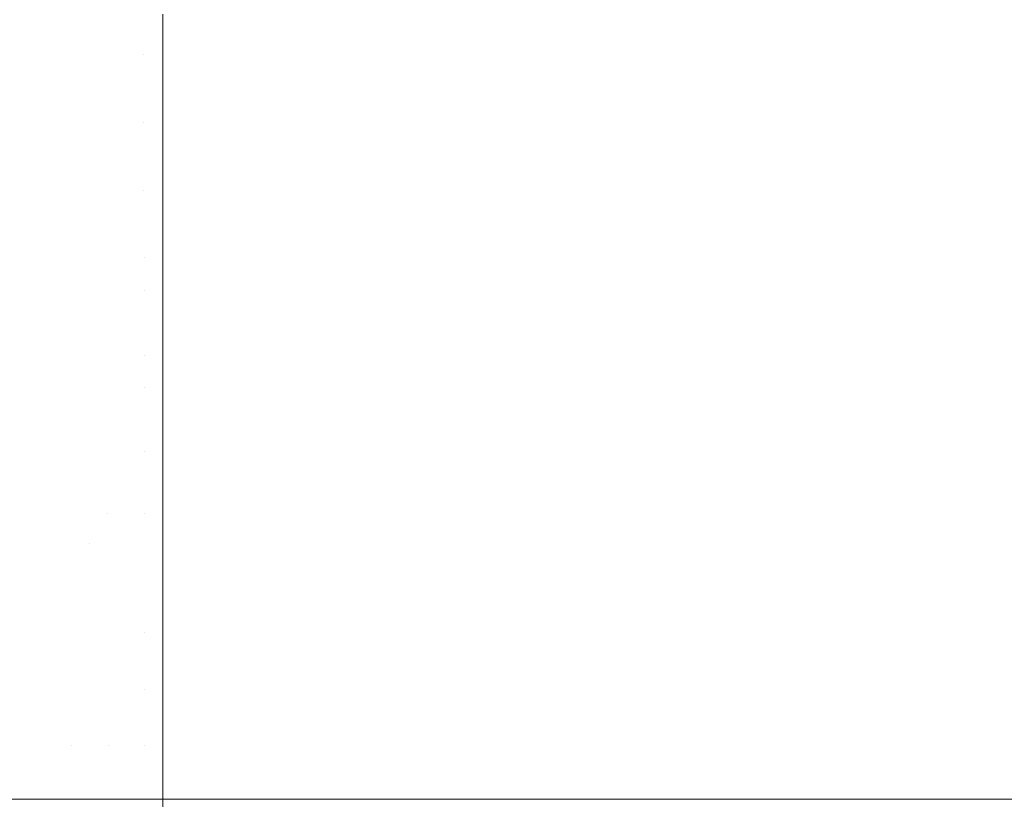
# Model space of a CAD drawing. Header units: centimetres. Extents: x -17.1 to 18.2, y 3.4 to 5.2.
# Tile 179 of 256: x -5.1737 to -5.1159, y 5.1002 to 5.1461. Entities that reach past the tile are written whole.
import ezdxf

# ---------------------------------------------------------------- set-up
doc = ezdxf.new("R2010")
doc.units = ezdxf.units.CM
doc.header["$LTSCALE"] = 2.54
doc.layers.add('Lucido design-1', color=7, linetype='Continuous')

# ---------------------------------------------------------------- blocks, each defined once
blk = doc.blocks.new('Gruppo-4-1')
at = {"color": 7, "linetype": 'Continuous', "lineweight": 9}
for points, invisible_edges in [([(18.147234, 5.146387, -1872.226813), (-17.020308, 5.146387, -1872.226813), (-17.020308, 5.142474, -1872.224883), (18.147234, 5.142474, -1872.224883)], 5), ([(-5.173824, 5.146055, -1872.605128), (-5.172558, 5.146055, -1872.604923), (-5.172492, 5.144032, -1872.605933), (-5.173746, 5.144032, -1872.606136)], 15), ([(-5.171256, 5.144032, -1872.605765), (-5.172492, 5.144032, -1872.605933), (-5.172558, 5.146055, -1872.604923), (-5.17131, 5.146055, -1872.604754)], 15), ([(-5.17131, 5.146055, -1872.604754), (-5.17008, 5.146055, -1872.604618), (-5.170037, 5.144032, -1872.605631), (-5.171256, 5.144032, -1872.605765)], 15), ([(-5.168835, 5.144032, -1872.605528), (-5.170037, 5.144032, -1872.605631), (-5.17008, 5.146055, -1872.604618), (-5.168867, 5.146055, -1872.604515)], 15), ([(-5.168867, 5.146055, -1872.604515), (-5.167672, 5.146055, -1872.604443), (-5.167651, 5.144032, -1872.605457), (-5.168835, 5.144032, -1872.605528)], 15), ([(-5.166485, 5.144032, -1872.605415), (-5.167651, 5.144032, -1872.605457), (-5.167672, 5.146055, -1872.604443), (-5.166496, 5.146055, -1872.604401)], 15), ([(-5.166496, 5.146055, -1872.604401), (-5.165337, 5.146387, -1872.604215), (-5.165337, 5.144022, -1872.605381), (-5.166485, 5.144032, -1872.605415)], 13), ([(-5.165337, 5.144022, -1872.605381), (-5.165337, 5.146387, -1872.604215), (6.292262, 5.146387, -1872.604215), (6.292262, 5.146052, -1872.60438)], 10), ([(6.292262, 5.146052, -1872.60438), (-5.165337, 5.142474, -1872.606145), (-5.165337, 5.144022, -1872.605381)], 9), ([(6.292262, 5.146052, -1872.60438), (6.292262, 5.142474, -1872.606145), (-5.165337, 5.142474, -1872.606145)], 10), ([(-5.173673, 5.142016, -1872.607085), (-5.174933, 5.142016, -1872.607323), (-5.175017, 5.144032, -1872.606376), (-5.173746, 5.144032, -1872.606136)], 15), ([(-5.173746, 5.144032, -1872.606136), (-5.172492, 5.144032, -1872.605933), (-5.17243, 5.142016, -1872.606884), (-5.173673, 5.142016, -1872.607085)], 15), ([(-5.171204, 5.142016, -1872.606717), (-5.17243, 5.142016, -1872.606884), (-5.172492, 5.144032, -1872.605933), (-5.171256, 5.144032, -1872.605765)], 15), ([(-5.171256, 5.144032, -1872.605765), (-5.170037, 5.144032, -1872.605631), (-5.169996, 5.142016, -1872.606584), (-5.171204, 5.142016, -1872.606717)], 15), ([(-5.168805, 5.142016, -1872.606483), (-5.169996, 5.142016, -1872.606584), (-5.170037, 5.144032, -1872.605631), (-5.168835, 5.144032, -1872.605528)], 15), ([(-5.168835, 5.144032, -1872.605528), (-5.167651, 5.144032, -1872.605457), (-5.167631, 5.142016, -1872.606412), (-5.168805, 5.142016, -1872.606483)], 15), ([(-5.166475, 5.142016, -1872.606371), (-5.167631, 5.142016, -1872.606412), (-5.167651, 5.144032, -1872.605457), (-5.166485, 5.144032, -1872.605415)], 15), ([(-5.166485, 5.144032, -1872.605415), (-5.165337, 5.144022, -1872.605381), (-5.165337, 5.142474, -1872.606145)], 9), ([(-5.165337, 5.142474, -1872.606145), (-5.166475, 5.142016, -1872.606371), (-5.166485, 5.144032, -1872.605415)], 11), ([(-17.020308, 5.142474, -1872.224883), (-17.020308, 5.13848, -1872.223126), (18.147234, 5.13848, -1872.223126), (18.147234, 5.139998, -1872.223794)], 10), ([(18.147234, 5.139998, -1872.223794), (18.147234, 5.142474, -1872.224883), (-17.020308, 5.142474, -1872.224883)], 10), ([(-5.166475, 5.142016, -1872.606371), (-5.165337, 5.142474, -1872.606145), (-5.165337, 5.139998, -1872.607234), (-5.166466, 5.140007, -1872.607268)], 13), ([(-5.165337, 5.139998, -1872.607234), (-5.165337, 5.142474, -1872.606145), (6.292262, 5.142474, -1872.606145), (6.292262, 5.142012, -1872.606348)], 10), ([(-5.173605, 5.140007, -1872.607977), (-5.174854, 5.140007, -1872.608213), (-5.174933, 5.142016, -1872.607323), (-5.173673, 5.142016, -1872.607085)], 15), ([(-5.173673, 5.142016, -1872.607085), (-5.17243, 5.142016, -1872.606884), (-5.172372, 5.140007, -1872.607777), (-5.173605, 5.140007, -1872.607977)], 15), ([(-5.171156, 5.140007, -1872.607612), (-5.172372, 5.140007, -1872.607777), (-5.17243, 5.142016, -1872.606884), (-5.171204, 5.142016, -1872.606717)], 15), ([(-5.171204, 5.142016, -1872.606717), (-5.169996, 5.142016, -1872.606584), (-5.169958, 5.140007, -1872.60748), (-5.171156, 5.140007, -1872.607612)], 15), ([(-5.168776, 5.140007, -1872.607379), (-5.169958, 5.140007, -1872.60748), (-5.169996, 5.142016, -1872.606584), (-5.168805, 5.142016, -1872.606483)], 15), ([(-5.168805, 5.142016, -1872.606483), (-5.167631, 5.142016, -1872.606412), (-5.167612, 5.140007, -1872.607309), (-5.168776, 5.140007, -1872.607379)], 15), ([(-5.166466, 5.140007, -1872.607268), (-5.167612, 5.140007, -1872.607309), (-5.167631, 5.142016, -1872.606412), (-5.166475, 5.142016, -1872.606371)], 15), ([(6.292262, 5.142012, -1872.606348), (-5.165337, 5.13848, -1872.607902), (-5.165337, 5.139998, -1872.607234)], 9), ([(6.292262, 5.142012, -1872.606348), (6.292262, 5.13848, -1872.607902), (-5.165337, 5.13848, -1872.607902)], 10), ([(-5.17478, 5.138008, -1872.609047), (-5.174854, 5.140007, -1872.608213), (-5.173605, 5.140007, -1872.607977), (-5.17354, 5.138008, -1872.608813)], 15), ([(-5.17354, 5.138008, -1872.608813), (-5.173605, 5.140007, -1872.607977), (-5.172372, 5.140007, -1872.607777), (-5.172317, 5.138008, -1872.608614)], 15), ([(-5.172317, 5.138008, -1872.608614), (-5.172372, 5.140007, -1872.607777), (-5.171156, 5.140007, -1872.607612), (-5.171111, 5.138008, -1872.60845)], 15), ([(-5.171111, 5.138008, -1872.60845), (-5.171156, 5.140007, -1872.607612), (-5.169958, 5.140007, -1872.60748), (-5.169922, 5.138008, -1872.608319)], 15), ([(-5.169922, 5.138008, -1872.608319), (-5.169958, 5.140007, -1872.60748), (-5.168776, 5.140007, -1872.607379), (-5.168749, 5.138008, -1872.60822)], 15), ([(-5.168749, 5.138008, -1872.60822), (-5.168776, 5.140007, -1872.607379), (-5.167612, 5.140007, -1872.607309), (-5.167595, 5.138008, -1872.60815)], 15), ([(-5.167595, 5.138008, -1872.60815), (-5.167612, 5.140007, -1872.607309), (-5.166466, 5.140007, -1872.607268), (-5.166457, 5.138008, -1872.608109)], 15), ([(-5.166466, 5.140007, -1872.607268), (-5.165337, 5.139998, -1872.607234), (-5.165337, 5.13848, -1872.607902)], 9), ([(-5.165337, 5.13848, -1872.607902), (-5.166457, 5.138008, -1872.608109), (-5.166466, 5.140007, -1872.607268)], 11), ([(-17.020308, 5.13848, -1872.223126), (-17.020308, 5.134414, -1872.221545), (18.147234, 5.134414, -1872.221545), (18.147234, 5.138005, -1872.222941)], 10), ([(18.147234, 5.138005, -1872.222941), (18.147234, 5.13848, -1872.223126), (-17.020308, 5.13848, -1872.223126)], 10), ([(-5.165337, 5.13848, -1872.607902), (-5.165337, 5.136013, -1872.608862), (-5.166449, 5.136021, -1872.608896), (-5.166457, 5.138008, -1872.608109)], 14), ([(-5.165337, 5.136013, -1872.608862), (-5.165337, 5.13848, -1872.607902), (6.292262, 5.13848, -1872.607902), (6.292262, 5.138005, -1872.608087)], 10), ([(-5.17354, 5.138008, -1872.608813), (-5.17348, 5.136021, -1872.609594), (-5.174711, 5.136021, -1872.609826), (-5.17478, 5.138008, -1872.609047)], 15), ([(-5.172317, 5.138008, -1872.608614), (-5.172266, 5.136021, -1872.609397), (-5.17348, 5.136021, -1872.609594), (-5.17354, 5.138008, -1872.608813)], 15), ([(-5.171111, 5.138008, -1872.60845), (-5.171069, 5.136021, -1872.609235), (-5.172266, 5.136021, -1872.609397), (-5.172317, 5.138008, -1872.608614)], 15), ([(-5.169922, 5.138008, -1872.608319), (-5.169888, 5.136021, -1872.609104), (-5.171069, 5.136021, -1872.609235), (-5.171111, 5.138008, -1872.60845)], 15), ([(-5.168749, 5.138008, -1872.60822), (-5.168724, 5.136021, -1872.609006), (-5.169888, 5.136021, -1872.609104), (-5.169922, 5.138008, -1872.608319)], 15), ([(-5.167595, 5.138008, -1872.60815), (-5.167578, 5.136021, -1872.608936), (-5.168724, 5.136021, -1872.609006), (-5.168749, 5.138008, -1872.60822)], 15), ([(-5.166457, 5.138008, -1872.608109), (-5.166449, 5.136021, -1872.608896), (-5.167578, 5.136021, -1872.608936), (-5.167595, 5.138008, -1872.60815)], 15), ([(6.292262, 5.138005, -1872.608087), (-5.165337, 5.134414, -1872.609483), (-5.165337, 5.136013, -1872.608862)], 9), ([(6.292262, 5.138005, -1872.608087), (6.292262, 5.134414, -1872.609483), (-5.165337, 5.134414, -1872.609483)], 10), ([(-5.174647, 5.134046, -1872.610553), (-5.174711, 5.136021, -1872.609826), (-5.17348, 5.136021, -1872.609594), (-5.173424, 5.134046, -1872.610323)], 15), ([(-5.173424, 5.134046, -1872.610323), (-5.17348, 5.136021, -1872.609594), (-5.172266, 5.136021, -1872.609397), (-5.172219, 5.134046, -1872.610127)], 15), ([(-5.172219, 5.134046, -1872.610127), (-5.172266, 5.136021, -1872.609397), (-5.171069, 5.136021, -1872.609235), (-5.171029, 5.134046, -1872.609966)], 15), ([(-5.171029, 5.134046, -1872.609966), (-5.171069, 5.136021, -1872.609235), (-5.169888, 5.136021, -1872.609104), (-5.169857, 5.134046, -1872.609836)], 15), ([(-5.169857, 5.134046, -1872.609836), (-5.169888, 5.136021, -1872.609104), (-5.168724, 5.136021, -1872.609006), (-5.168701, 5.134046, -1872.609738)], 15), ([(-5.168701, 5.134046, -1872.609738), (-5.168724, 5.136021, -1872.609006), (-5.167578, 5.136021, -1872.608936), (-5.167563, 5.134046, -1872.60967)], 15), ([(-5.167563, 5.134046, -1872.60967), (-5.167578, 5.136021, -1872.608936), (-5.166449, 5.136021, -1872.608896), (-5.166441, 5.134046, -1872.609629)], 15), ([(-5.166449, 5.136021, -1872.608896), (-5.165337, 5.136013, -1872.608862), (-5.165337, 5.134414, -1872.609483)], 9), ([(-5.165337, 5.134414, -1872.609483), (-5.166441, 5.134046, -1872.609629), (-5.166449, 5.136021, -1872.608896)], 11), ([(18.147234, 5.134414, -1872.221545), (-17.020308, 5.134414, -1872.221545), (-17.020308, 5.130283, -1872.220142), (18.147234, 5.130283, -1872.220142)], 5), ([(-5.165337, 5.134414, -1872.609483), (-5.165337, 5.132078, -1872.610276), (-5.166434, 5.132086, -1872.610311), (-5.166441, 5.134046, -1872.609629)], 14), ([(-5.165337, 5.132078, -1872.610276), (-5.165337, 5.134414, -1872.609483), (6.292262, 5.134414, -1872.609483), (6.292262, 5.134044, -1872.609609)], 10), ([(-5.173424, 5.134046, -1872.610323), (-5.173372, 5.132086, -1872.611), (-5.174587, 5.132086, -1872.611229), (-5.174647, 5.134046, -1872.610553)], 15), ([(-5.172219, 5.134046, -1872.610127), (-5.172174, 5.132086, -1872.610806), (-5.173372, 5.132086, -1872.611), (-5.173424, 5.134046, -1872.610323)], 15), ([(-5.171029, 5.134046, -1872.609966), (-5.170993, 5.132086, -1872.610645), (-5.172174, 5.132086, -1872.610806), (-5.172219, 5.134046, -1872.610127)], 15), ([(-5.169857, 5.134046, -1872.609836), (-5.169828, 5.132086, -1872.610517), (-5.170993, 5.132086, -1872.610645), (-5.171029, 5.134046, -1872.609966)], 15), ([(-5.168701, 5.134046, -1872.609738), (-5.16868, 5.132086, -1872.610419), (-5.169828, 5.132086, -1872.610517), (-5.169857, 5.134046, -1872.609836)], 15), ([(-5.167563, 5.134046, -1872.60967), (-5.167548, 5.132086, -1872.610351), (-5.16868, 5.132086, -1872.610419), (-5.168701, 5.134046, -1872.609738)], 15), ([(-5.166441, 5.134046, -1872.609629), (-5.166434, 5.132086, -1872.610311), (-5.167548, 5.132086, -1872.610351), (-5.167563, 5.134046, -1872.60967)], 15), ([(6.292262, 5.134044, -1872.609609), (-5.165337, 5.130283, -1872.610886), (-5.165337, 5.132078, -1872.610276)], 9), ([(6.292262, 5.134044, -1872.609609), (6.292262, 5.130283, -1872.610886), (-5.165337, 5.130283, -1872.610886)], 10), ([(-5.174531, 5.130141, -1872.611856), (-5.174587, 5.132086, -1872.611229), (-5.173372, 5.132086, -1872.611), (-5.173324, 5.130141, -1872.611628)], 15), ([(-5.173324, 5.130141, -1872.611628), (-5.173372, 5.132086, -1872.611), (-5.172174, 5.132086, -1872.610806), (-5.172133, 5.130141, -1872.611435)], 15), ([(-5.172133, 5.130141, -1872.611435), (-5.172174, 5.132086, -1872.610806), (-5.170993, 5.132086, -1872.610645), (-5.170959, 5.130141, -1872.611275)], 15), ([(-5.170959, 5.130141, -1872.611275), (-5.170993, 5.132086, -1872.610645), (-5.169828, 5.132086, -1872.610517), (-5.169801, 5.130141, -1872.611148)], 15), ([(-5.169801, 5.130141, -1872.611148), (-5.169828, 5.132086, -1872.610517), (-5.16868, 5.132086, -1872.610419), (-5.168659, 5.130141, -1872.611051)], 15), ([(-5.168659, 5.130141, -1872.611051), (-5.16868, 5.132086, -1872.610419), (-5.167548, 5.132086, -1872.610351), (-5.167535, 5.130141, -1872.610983)], 15), ([(-5.167535, 5.130141, -1872.610983), (-5.167548, 5.132086, -1872.610351), (-5.166434, 5.132086, -1872.610311), (-5.166427, 5.130141, -1872.610943)], 15), ([(-5.166434, 5.132086, -1872.610311), (-5.165337, 5.132078, -1872.610276), (-5.165337, 5.130283, -1872.610886)], 9), ([(-5.165337, 5.130283, -1872.610886), (-5.166427, 5.130141, -1872.610943), (-5.166434, 5.132086, -1872.610311)], 11), ([(-17.020308, 5.130283, -1872.220142), (-17.020308, 5.126094, -1872.218921), (18.147234, 5.126094, -1872.218921), (18.147234, 5.128205, -1872.219537)], 10), ([(18.147234, 5.128205, -1872.219537), (18.147234, 5.130283, -1872.220142), (-17.020308, 5.130283, -1872.220142)], 10), ([(-5.173324, 5.130141, -1872.611628), (-5.173279, 5.128212, -1872.612208), (-5.17448, 5.128212, -1872.612434), (-5.174531, 5.130141, -1872.611856)], 15), ([(-5.172133, 5.130141, -1872.611435), (-5.172095, 5.128212, -1872.612016), (-5.173279, 5.128212, -1872.612208), (-5.173324, 5.130141, -1872.611628)], 15), ([(-5.170959, 5.130141, -1872.611275), (-5.170927, 5.128212, -1872.611857), (-5.172095, 5.128212, -1872.612016), (-5.172133, 5.130141, -1872.611435)], 15), ([(-5.169801, 5.130141, -1872.611148), (-5.169776, 5.128212, -1872.61173), (-5.170927, 5.128212, -1872.611857), (-5.170959, 5.130141, -1872.611275)], 15), ([(-5.168659, 5.130141, -1872.611051), (-5.168641, 5.128212, -1872.611634), (-5.169776, 5.128212, -1872.61173), (-5.169801, 5.130141, -1872.611148)], 15), ([(-5.167535, 5.130141, -1872.610983), (-5.167523, 5.128212, -1872.611566), (-5.168641, 5.128212, -1872.611634), (-5.168659, 5.130141, -1872.611051)], 15), ([(-5.166427, 5.130141, -1872.610943), (-5.166421, 5.128212, -1872.611527), (-5.167523, 5.128212, -1872.611566), (-5.167535, 5.130141, -1872.610983)], 15), ([(-5.166427, 5.130141, -1872.610943), (-5.165337, 5.130283, -1872.610886), (-5.165337, 5.128205, -1872.611491)], 9), ([(-5.165337, 5.128205, -1872.611491), (-5.166421, 5.128212, -1872.611527), (-5.166427, 5.130141, -1872.610943)], 11), ([(-5.165337, 5.128205, -1872.611491), (-5.165337, 5.130283, -1872.610886), (6.292262, 5.130283, -1872.610886), (6.292262, 5.13014, -1872.610927)], 10), ([(-5.165337, 5.126094, -1872.612107), (6.292262, 5.13014, -1872.610927), (6.292262, 5.128205, -1872.611491)], 9), ([(6.292262, 5.13014, -1872.610927), (-5.165337, 5.126094, -1872.612107), (-5.165337, 5.128205, -1872.611491)], 9), ([(-5.174433, 5.126301, -1872.612966), (-5.17448, 5.128212, -1872.612434), (-5.173279, 5.128212, -1872.612208), (-5.173238, 5.126301, -1872.612741)], 15), ([(-5.173238, 5.126301, -1872.612741), (-5.173279, 5.128212, -1872.612208), (-5.172095, 5.128212, -1872.612016), (-5.17206, 5.126301, -1872.61255)], 15), ([(-5.17206, 5.126301, -1872.61255), (-5.172095, 5.128212, -1872.612016), (-5.170927, 5.128212, -1872.611857), (-5.170898, 5.126301, -1872.612392)], 15), ([(-5.170898, 5.126301, -1872.612392), (-5.170927, 5.128212, -1872.611857), (-5.169776, 5.128212, -1872.61173), (-5.169753, 5.126301, -1872.612266)], 15), ([(-5.169753, 5.126301, -1872.612266), (-5.169776, 5.128212, -1872.61173), (-5.168641, 5.128212, -1872.611634), (-5.168624, 5.126301, -1872.61217)], 15), ([(-5.168624, 5.126301, -1872.61217), (-5.168641, 5.128212, -1872.611634), (-5.167523, 5.128212, -1872.611566), (-5.167511, 5.126301, -1872.612103)], 15), ([(-5.167511, 5.126301, -1872.612103), (-5.167523, 5.128212, -1872.611566), (-5.166421, 5.128212, -1872.611527), (-5.166416, 5.126301, -1872.612064)], 15), ([(-5.166416, 5.126301, -1872.612064), (-5.166421, 5.128212, -1872.611527), (-5.165337, 5.128205, -1872.611491)], 11), ([(-5.165337, 5.128205, -1872.611491), (-5.165337, 5.126094, -1872.612107), (-5.166416, 5.126301, -1872.612064)], 10), ([(6.292262, 5.128205, -1872.611491), (6.292262, 5.126094, -1872.612107), (-5.165337, 5.126094, -1872.612107)], 10), ([(-5.173238, 5.126301, -1872.612741), (-5.173201, 5.124408, -1872.613229), (-5.174389, 5.124408, -1872.613454), (-5.174433, 5.126301, -1872.612966)], 15), ([(-5.17206, 5.126301, -1872.61255), (-5.172028, 5.124408, -1872.613039), (-5.173201, 5.124408, -1872.613229), (-5.173238, 5.126301, -1872.612741)], 15), ([(-5.170898, 5.126301, -1872.612392), (-5.170872, 5.124408, -1872.612882), (-5.172028, 5.124408, -1872.613039), (-5.17206, 5.126301, -1872.61255)], 15), ([(-5.169753, 5.126301, -1872.612266), (-5.169732, 5.124408, -1872.612757), (-5.170872, 5.124408, -1872.612882), (-5.170898, 5.126301, -1872.612392)], 15), ([(-5.168624, 5.126301, -1872.61217), (-5.168608, 5.124408, -1872.612661), (-5.169732, 5.124408, -1872.612757), (-5.169753, 5.126301, -1872.612266)], 15), ([(-5.167511, 5.126301, -1872.612103), (-5.167501, 5.124408, -1872.612594), (-5.168608, 5.124408, -1872.612661), (-5.168624, 5.126301, -1872.61217)], 15), ([(-5.166416, 5.126301, -1872.612064), (-5.166411, 5.124408, -1872.612555), (-5.167501, 5.124408, -1872.612594), (-5.167511, 5.126301, -1872.612103)], 15), ([(-5.166411, 5.124408, -1872.612555), (-5.166416, 5.126301, -1872.612064), (-5.165337, 5.126094, -1872.612107)], 11), ([(18.147234, 5.126094, -1872.218921), (-17.020308, 5.126094, -1872.218921), (-17.020308, 5.121856, -1872.217884), (18.147234, 5.121856, -1872.217884)], 5), ([(-5.165337, 5.126094, -1872.612107), (-5.165337, 5.124403, -1872.61252), (-5.166411, 5.124408, -1872.612555)], 10), ([(-5.165337, 5.124403, -1872.61252), (-5.165337, 5.126094, -1872.612107), (6.292262, 5.126094, -1872.612107), (6.292262, 5.124403, -1872.61252)], 10), ([(-5.17435, 5.122535, -1872.613898), (-5.174389, 5.124408, -1872.613454), (-5.173201, 5.124408, -1872.613229), (-5.173167, 5.122535, -1872.613674)], 15), ([(-5.173167, 5.122535, -1872.613674), (-5.173201, 5.124408, -1872.613229), (-5.172028, 5.124408, -1872.613039), (-5.171999, 5.122535, -1872.613485)], 15), ([(-5.171999, 5.122535, -1872.613485), (-5.172028, 5.124408, -1872.613039), (-5.170872, 5.124408, -1872.612882), (-5.170848, 5.122535, -1872.613329)], 15), ([(-5.170848, 5.122535, -1872.613329), (-5.170872, 5.124408, -1872.612882), (-5.169732, 5.124408, -1872.612757), (-5.169713, 5.122535, -1872.613204)], 15), ([(-5.169713, 5.122535, -1872.613204), (-5.169732, 5.124408, -1872.612757), (-5.168608, 5.124408, -1872.612661), (-5.168594, 5.122535, -1872.613109)], 15), ([(-5.168594, 5.122535, -1872.613109), (-5.168608, 5.124408, -1872.612661), (-5.167501, 5.124408, -1872.612594), (-5.167492, 5.122535, -1872.613042)], 15), ([(-5.167492, 5.122535, -1872.613042), (-5.167501, 5.124408, -1872.612594), (-5.166411, 5.124408, -1872.612555), (-5.166406, 5.122535, -1872.613003)], 15), ([(-5.166406, 5.122535, -1872.613003), (-5.166411, 5.124408, -1872.612555), (-5.165337, 5.124403, -1872.61252), (-5.165337, 5.121856, -1872.613144)], 11), ([(6.292262, 5.124403, -1872.61252), (6.292262, 5.121856, -1872.613144), (-5.165337, 5.121856, -1872.613144), (-5.165337, 5.124403, -1872.61252)], 10), ([(-5.173167, 5.122535, -1872.613674), (-5.173136, 5.120683, -1872.614078), (-5.174314, 5.120683, -1872.6143), (-5.17435, 5.122535, -1872.613898)], 15), ([(-5.171999, 5.122535, -1872.613485), (-5.171973, 5.120683, -1872.613889), (-5.173136, 5.120683, -1872.614078), (-5.173167, 5.122535, -1872.613674)], 15), ([(-5.170848, 5.122535, -1872.613329), (-5.170826, 5.120683, -1872.613733), (-5.171973, 5.120683, -1872.613889), (-5.171999, 5.122535, -1872.613485)], 15), ([(-5.169713, 5.122535, -1872.613204), (-5.169695, 5.120683, -1872.613609), (-5.170826, 5.120683, -1872.613733), (-5.170848, 5.122535, -1872.613329)], 15), ([(-5.168594, 5.122535, -1872.613109), (-5.168581, 5.120683, -1872.613514), (-5.169695, 5.120683, -1872.613609), (-5.169713, 5.122535, -1872.613204)], 15), ([(-5.167492, 5.122535, -1872.613042), (-5.167483, 5.120683, -1872.613448), (-5.168581, 5.120683, -1872.613514), (-5.168594, 5.122535, -1872.613109)], 15), ([(-5.166406, 5.122535, -1872.613003), (-5.166402, 5.120683, -1872.613409), (-5.167483, 5.120683, -1872.613448), (-5.167492, 5.122535, -1872.613042)], 15), ([(-5.166402, 5.120683, -1872.613409), (-5.166406, 5.122535, -1872.613003), (-5.165337, 5.121856, -1872.613144)], 11), ([(18.147234, 5.117577, -1872.217033), (18.147234, 5.121856, -1872.217884), (-17.020308, 5.121856, -1872.217884), (-17.020308, 5.120679, -1872.21765)], 10), ([(-5.165337, 5.121856, -1872.613144), (-5.165337, 5.120679, -1872.613378), (-5.166402, 5.120683, -1872.613409)], 10), ([(-5.165337, 5.120679, -1872.613378), (-5.165337, 5.121856, -1872.613144), (6.292262, 5.121856, -1872.613144), (6.292262, 5.120679, -1872.613378)], 10), ([(-17.020308, 5.120679, -1872.21765), (-17.020308, 5.117577, -1872.217033), (18.147234, 5.117577, -1872.217033)], 10), ([(-5.174282, 5.118851, -1872.614662), (-5.174314, 5.120683, -1872.6143), (-5.173136, 5.120683, -1872.614078), (-5.173108, 5.118851, -1872.61444)], 15), ([(-5.173108, 5.118851, -1872.61444), (-5.173136, 5.120683, -1872.614078), (-5.171973, 5.120683, -1872.613889), (-5.171949, 5.118851, -1872.614253)], 15), ([(-5.171949, 5.118851, -1872.614253), (-5.171973, 5.120683, -1872.613889), (-5.170826, 5.120683, -1872.613733), (-5.170806, 5.118851, -1872.614097)], 15), ([(-5.170806, 5.118851, -1872.614097), (-5.170826, 5.120683, -1872.613733), (-5.169695, 5.120683, -1872.613609), (-5.16968, 5.118851, -1872.613973)], 15), ([(-5.16968, 5.118851, -1872.613973), (-5.169695, 5.120683, -1872.613609), (-5.168581, 5.120683, -1872.613514), (-5.168569, 5.118851, -1872.613879)], 15), ([(-5.168569, 5.118851, -1872.613879), (-5.168581, 5.120683, -1872.613514), (-5.167483, 5.120683, -1872.613448), (-5.167475, 5.118851, -1872.613813)], 15), ([(-5.167475, 5.118851, -1872.613813), (-5.167483, 5.120683, -1872.613448), (-5.166402, 5.120683, -1872.613409), (-5.166398, 5.118851, -1872.613774)], 15), ([(-5.166398, 5.118851, -1872.613774), (-5.166402, 5.120683, -1872.613409), (-5.165337, 5.120679, -1872.613378), (-5.165337, 5.117577, -1872.613995)], 11), ([(6.292262, 5.120679, -1872.613378), (6.292262, 5.117577, -1872.613995), (-5.165337, 5.117577, -1872.613995), (-5.165337, 5.120679, -1872.613378)], 10), ([(-5.173108, 5.118851, -1872.61444), (-5.173083, 5.11704, -1872.614765), (-5.174253, 5.11704, -1872.614985), (-5.174282, 5.118851, -1872.614662)], 15), ([(-5.171949, 5.118851, -1872.614253), (-5.171928, 5.11704, -1872.614577), (-5.173083, 5.11704, -1872.614765), (-5.173108, 5.118851, -1872.61444)], 15), ([(-5.170806, 5.118851, -1872.614097), (-5.170789, 5.11704, -1872.614423), (-5.171928, 5.11704, -1872.614577), (-5.171949, 5.118851, -1872.614253)], 15), ([(-5.16968, 5.118851, -1872.613973), (-5.169666, 5.11704, -1872.614299), (-5.170789, 5.11704, -1872.614423), (-5.170806, 5.118851, -1872.614097)], 15), ([(-5.168569, 5.118851, -1872.613879), (-5.168559, 5.11704, -1872.614205), (-5.169666, 5.11704, -1872.614299), (-5.16968, 5.118851, -1872.613973)], 15), ([(-5.167475, 5.118851, -1872.613813), (-5.167469, 5.11704, -1872.614139), (-5.168559, 5.11704, -1872.614205), (-5.168569, 5.118851, -1872.613879)], 15), ([(-5.166398, 5.118851, -1872.613774), (-5.166394, 5.11704, -1872.6141), (-5.167469, 5.11704, -1872.614139), (-5.167475, 5.118851, -1872.613813)], 15), ([(-5.166394, 5.11704, -1872.6141), (-5.166398, 5.118851, -1872.613774), (-5.165337, 5.117577, -1872.613995)], 11), ([(18.147234, 5.113486, -1872.216404), (18.147234, 5.117577, -1872.217033), (-17.020308, 5.117577, -1872.217033), (-17.020308, 5.117039, -1872.21695)], 10), ([(-5.165337, 5.117577, -1872.613995), (-5.165337, 5.117039, -1872.614078), (-5.166394, 5.11704, -1872.6141)], 10), ([(-5.165337, 5.117039, -1872.614078), (-5.165337, 5.117577, -1872.613995), (6.292262, 5.117577, -1872.613995), (6.292262, 5.117039, -1872.614078)], 10), ([(-17.020308, 5.117039, -1872.21695), (-17.020308, 5.113486, -1872.216404), (18.147234, 5.113486, -1872.216404)], 10), ([(-5.174228, 5.115252, -1872.615272), (-5.174253, 5.11704, -1872.614985), (-5.173083, 5.11704, -1872.614765), (-5.173061, 5.115252, -1872.615051)], 15), ([(-5.173061, 5.115252, -1872.615051), (-5.173083, 5.11704, -1872.614765), (-5.171928, 5.11704, -1872.614577), (-5.171909, 5.115252, -1872.614865)], 15), ([(-5.171909, 5.115252, -1872.614865), (-5.171928, 5.11704, -1872.614577), (-5.170789, 5.11704, -1872.614423), (-5.170773, 5.115252, -1872.61471)], 15), ([(-5.170773, 5.115252, -1872.61471), (-5.170789, 5.11704, -1872.614423), (-5.169666, 5.11704, -1872.614299), (-5.169654, 5.115252, -1872.614587)], 15), ([(-5.169654, 5.115252, -1872.614587), (-5.169666, 5.11704, -1872.614299), (-5.168559, 5.11704, -1872.614205)], 11), ([(-5.168559, 5.11704, -1872.614205), (-5.168542, 5.113486, -1872.614745), (-5.169654, 5.115252, -1872.614587)], 11), ([(-5.168559, 5.11704, -1872.614205), (-5.167469, 5.11704, -1872.614139), (-5.167457, 5.113486, -1872.61468), (-5.168542, 5.113486, -1872.614745)], 15), ([(-5.166389, 5.113486, -1872.614642), (-5.167457, 5.113486, -1872.61468), (-5.167469, 5.11704, -1872.614139), (-5.166394, 5.11704, -1872.6141)], 15), ([(-5.166394, 5.11704, -1872.6141), (-5.165337, 5.117039, -1872.614078), (-5.165337, 5.113265, -1872.614659), (-5.166389, 5.113486, -1872.614642)], 13), ([(6.292262, 5.117039, -1872.614078), (6.292262, 5.113265, -1872.614659), (-5.165337, 5.113265, -1872.614659), (-5.165337, 5.117039, -1872.614078)], 10), ([(-5.173061, 5.115252, -1872.615051), (-5.173042, 5.113486, -1872.615302), (-5.174206, 5.113486, -1872.615522), (-5.174228, 5.115252, -1872.615272)], 15), ([(-5.171909, 5.115252, -1872.614865), (-5.171893, 5.113486, -1872.615116), (-5.173042, 5.113486, -1872.615302), (-5.173061, 5.115252, -1872.615051)], 15), ([(-5.170773, 5.115252, -1872.61471), (-5.17076, 5.113486, -1872.614962), (-5.171893, 5.113486, -1872.615116), (-5.171909, 5.115252, -1872.614865)], 15), ([(-5.169654, 5.115252, -1872.614587), (-5.169643, 5.113486, -1872.614839), (-5.17076, 5.113486, -1872.614962), (-5.170773, 5.115252, -1872.61471)], 15), ([(-5.168542, 5.113486, -1872.614745), (-5.169643, 5.113486, -1872.614839), (-5.169654, 5.115252, -1872.614587)], 11), ([(-17.020308, 5.113486, -1872.216404), (-17.020308, 5.113265, -1872.21637), (18.147234, 5.113265, -1872.21637), (18.147234, 5.113486, -1872.216404)], 10), ([(18.147234, 5.110022, -1872.216014), (18.147234, 5.113265, -1872.21637), (-17.020308, 5.113265, -1872.21637), (-17.020308, 5.110022, -1872.216014)], 10), ([(-5.173011, 5.110024, -1872.615702), (-5.174171, 5.110024, -1872.615921), (-5.174206, 5.113486, -1872.615522), (-5.173042, 5.113486, -1872.615302)], 15), ([(-5.173042, 5.113486, -1872.615302), (-5.171893, 5.113486, -1872.615116), (-5.171867, 5.110024, -1872.615516), (-5.173011, 5.110024, -1872.615702)], 15), ([(-5.170738, 5.110024, -1872.615363), (-5.171867, 5.110024, -1872.615516), (-5.171893, 5.113486, -1872.615116), (-5.17076, 5.113486, -1872.614962)], 15), ([(-5.17076, 5.113486, -1872.614962), (-5.169643, 5.113486, -1872.614839), (-5.169626, 5.110024, -1872.61524), (-5.170738, 5.110024, -1872.615363)], 15), ([(-5.168529, 5.110024, -1872.615147), (-5.169626, 5.110024, -1872.61524), (-5.169643, 5.113486, -1872.614839), (-5.168542, 5.113486, -1872.614745)], 15), ([(-5.168542, 5.113486, -1872.614745), (-5.167457, 5.113486, -1872.61468), (-5.167449, 5.110024, -1872.615082), (-5.168529, 5.110024, -1872.615147)], 15), ([(-5.166385, 5.110024, -1872.615044), (-5.167449, 5.110024, -1872.615082), (-5.167457, 5.113486, -1872.61468), (-5.166389, 5.113486, -1872.614642)], 15), ([(-5.166385, 5.110024, -1872.615044), (-5.166389, 5.113486, -1872.614642), (-5.165337, 5.113265, -1872.614659)], 11), ([(-5.165337, 5.113265, -1872.614659), (-5.165337, 5.110022, -1872.615014), (-5.166385, 5.110024, -1872.615044)], 10), ([(-5.165337, 5.110022, -1872.615014), (-5.165337, 5.113265, -1872.614659), (6.292262, 5.113265, -1872.614659), (6.292262, 5.110022, -1872.615014)], 10), ([(-17.020308, 5.110022, -1872.216014), (-17.020308, 5.108928, -1872.215895), (18.147234, 5.108928, -1872.215895), (18.147234, 5.110022, -1872.216014)], 10), ([(-5.17299, 5.106657, -1872.615975), (-5.174146, 5.106657, -1872.616193), (-5.174171, 5.110024, -1872.615921), (-5.173011, 5.110024, -1872.615702)], 15), ([(-5.173011, 5.110024, -1872.615702), (-5.171867, 5.110024, -1872.615516), (-5.171849, 5.106657, -1872.61579), (-5.17299, 5.106657, -1872.615975)], 15), ([(-5.170723, 5.106657, -1872.615637), (-5.171849, 5.106657, -1872.61579), (-5.171867, 5.110024, -1872.615516), (-5.170738, 5.110024, -1872.615363)], 15), ([(-5.170738, 5.110024, -1872.615363), (-5.169626, 5.110024, -1872.61524), (-5.169614, 5.106657, -1872.615514), (-5.170723, 5.106657, -1872.615637)], 15), ([(-5.16852, 5.106657, -1872.615422), (-5.169614, 5.106657, -1872.615514), (-5.169626, 5.110024, -1872.61524), (-5.168529, 5.110024, -1872.615147)], 15), ([(-5.168529, 5.110024, -1872.615147), (-5.167449, 5.110024, -1872.615082), (-5.167443, 5.106657, -1872.615357), (-5.16852, 5.106657, -1872.615422)], 15), ([(-5.166382, 5.106657, -1872.615319), (-5.167443, 5.106657, -1872.615357), (-5.167449, 5.110024, -1872.615082), (-5.166385, 5.110024, -1872.615044)], 15), ([(-5.166385, 5.110024, -1872.615044), (-5.165337, 5.110022, -1872.615014), (-5.165337, 5.108928, -1872.615134)], 9), ([(-5.166382, 5.106657, -1872.615319), (-5.166385, 5.110024, -1872.615044), (-5.165337, 5.108928, -1872.615134)], 11), ([(6.292262, 5.110022, -1872.615014), (6.292262, 5.108928, -1872.615134), (-5.165337, 5.108928, -1872.615134), (-5.165337, 5.110022, -1872.615014)], 10), ([(-17.020308, 5.108928, -1872.215895), (-17.020308, 5.104574, -1872.215609), (18.147234, 5.104574, -1872.215609), (18.147234, 5.106655, -1872.215746)], 10), ([(18.147234, 5.106655, -1872.215746), (18.147234, 5.108928, -1872.215895), (-17.020308, 5.108928, -1872.215895)], 10), ([(-5.165337, 5.108928, -1872.615134), (-5.165337, 5.104574, -1872.615419), (-5.166382, 5.106657, -1872.615319)], 10), ([(-5.165337, 5.108928, -1872.615134), (6.292262, 5.108928, -1872.615134), (6.292262, 5.104574, -1872.615419), (-5.165337, 5.104574, -1872.615419)], 5), ([(-5.172978, 5.103386, -1872.616131), (-5.174133, 5.103386, -1872.616349), (-5.174146, 5.106657, -1872.616193), (-5.17299, 5.106657, -1872.615975)], 15), ([(-5.17299, 5.106657, -1872.615975), (-5.171849, 5.106657, -1872.61579), (-5.171839, 5.103386, -1872.615946), (-5.172978, 5.103386, -1872.616131)], 15), ([(-5.170715, 5.103386, -1872.615794), (-5.171839, 5.103386, -1872.615946), (-5.171849, 5.106657, -1872.61579), (-5.170723, 5.106657, -1872.615637)], 15), ([(-5.170723, 5.106657, -1872.615637), (-5.169614, 5.106657, -1872.615514), (-5.169607, 5.103386, -1872.615672), (-5.170715, 5.103386, -1872.615794)], 15), ([(-5.168515, 5.103386, -1872.615579), (-5.169607, 5.103386, -1872.615672), (-5.169614, 5.106657, -1872.615514), (-5.16852, 5.106657, -1872.615422)], 15), ([(-5.16852, 5.106657, -1872.615422), (-5.167443, 5.106657, -1872.615357), (-5.16744, 5.103386, -1872.615514), (-5.168515, 5.103386, -1872.615579)], 15), ([(-5.16638, 5.103386, -1872.615476), (-5.16744, 5.103386, -1872.615514), (-5.167443, 5.106657, -1872.615357), (-5.166382, 5.106657, -1872.615319)], 15), ([(-5.16638, 5.103386, -1872.615476), (-5.166382, 5.106657, -1872.615319), (-5.165337, 5.104574, -1872.615419)], 11), ([(18.147234, 5.103385, -1872.215583), (18.147234, 5.104574, -1872.215609), (-17.020308, 5.104574, -1872.215609), (-17.020308, 5.103385, -1872.215583)], 10), ([(-5.165337, 5.104574, -1872.615419), (-5.165337, 5.103385, -1872.615445), (-5.16638, 5.103386, -1872.615476)], 10), ([(-5.165337, 5.103385, -1872.615445), (-5.165337, 5.104574, -1872.615419), (6.292262, 5.104574, -1872.615419), (6.292262, 5.103385, -1872.615445)], 10), ([(-17.020308, 5.103385, -1872.215583), (-17.020308, 5.100212, -1872.215514), (18.147234, 5.100212, -1872.215514), (18.147234, 5.103385, -1872.215583)], 8), ([(-5.172799, 5.100212, -1872.616151), (-5.174672, 5.100212, -1872.616512), (-5.174133, 5.103386, -1872.616349), (-5.172978, 5.103386, -1872.616131)], 14), ([(-5.172978, 5.103386, -1872.616131), (-5.171839, 5.103386, -1872.615946), (-5.17093, 5.100212, -1872.615871), (-5.172799, 5.100212, -1872.616151)], 11), ([(-5.17093, 5.100212, -1872.615871), (-5.171839, 5.103386, -1872.615946), (-5.170715, 5.103386, -1872.615794)], 11), ([(-5.170715, 5.103386, -1872.615794), (-5.169607, 5.103386, -1872.615672), (-5.169063, 5.100212, -1872.615672), (-5.17093, 5.100212, -1872.615871)], 11), ([(-5.169063, 5.100212, -1872.615672), (-5.169607, 5.103386, -1872.615672), (-5.168515, 5.103386, -1872.615579)], 11), ([(-5.168515, 5.103386, -1872.615579), (-5.16744, 5.103386, -1872.615514), (-5.167196, 5.100212, -1872.615553), (-5.169063, 5.100212, -1872.615672)], 11), ([(-5.166379, 5.100212, -1872.615536), (-5.167196, 5.100212, -1872.615553), (-5.16744, 5.103386, -1872.615514), (-5.16638, 5.103386, -1872.615476)], 14), ([(-5.16638, 5.103386, -1872.615476), (-5.165337, 5.103385, -1872.615445), (-5.165337, 5.100212, -1872.615514), (-5.166379, 5.100212, -1872.615536)], 9), ([(6.292262, 5.103385, -1872.615445), (6.292262, 5.100212, -1872.615514), (-5.165337, 5.100212, -1872.615514), (-5.165337, 5.103385, -1872.615445)], 8), ([(-5.174672, 5.100212, -1872.616512), (-5.172799, 5.100212, -1872.616151), (-5.172799, 3.900212, -1872.616151), (-5.174322, 3.900212, -1872.616445)], 10), ([(-5.172799, 3.900212, -1872.616151), (-5.172799, 5.100212, -1872.616151), (-5.17093, 5.100212, -1872.615871), (-5.17093, 3.900212, -1872.615871)], 5), ([(-5.17093, 5.100212, -1872.615871), (-5.169063, 5.100212, -1872.615672), (-5.169063, 3.900212, -1872.615672), (-5.169782, 3.900212, -1872.615749)], 10), ([(-5.169782, 3.900212, -1872.615749), (-5.17093, 3.900212, -1872.615871), (-5.17093, 5.100212, -1872.615871)], 10), ([(-5.169063, 3.900212, -1872.615672), (-5.169063, 5.100212, -1872.615672), (-5.167196, 5.100212, -1872.615553), (-5.167196, 3.900212, -1872.615553)], 5), ([(-5.166807, 3.900212, -1872.615545), (-5.167196, 3.900212, -1872.615553), (-5.167196, 5.100212, -1872.615553), (-5.166379, 5.100212, -1872.615536)], 10), ([(-5.166379, 5.100212, -1872.615536), (-5.165337, 5.100212, -1872.615514), (-5.165337, 3.900212, -1872.615514), (-5.166807, 3.900212, -1872.615545)], 8)]:
    blk.add_3dface(points, dxfattribs=dict(at, invisible_edges=invisible_edges))
blk = doc.blocks.new('Gruppo-5-1')
at = {"color": 7}
blk.add_blockref('Gruppo-4-1', (0, 0), dxfattribs=at)

msp = doc.modelspace()

# ---------------------------------------------------------------- block references
at = {"layer": 'Lucido design-1', "color": 7}
msp.add_blockref('Gruppo-5-1', (0, 0), dxfattribs=at)

doc.saveas('drawing.dxf')
